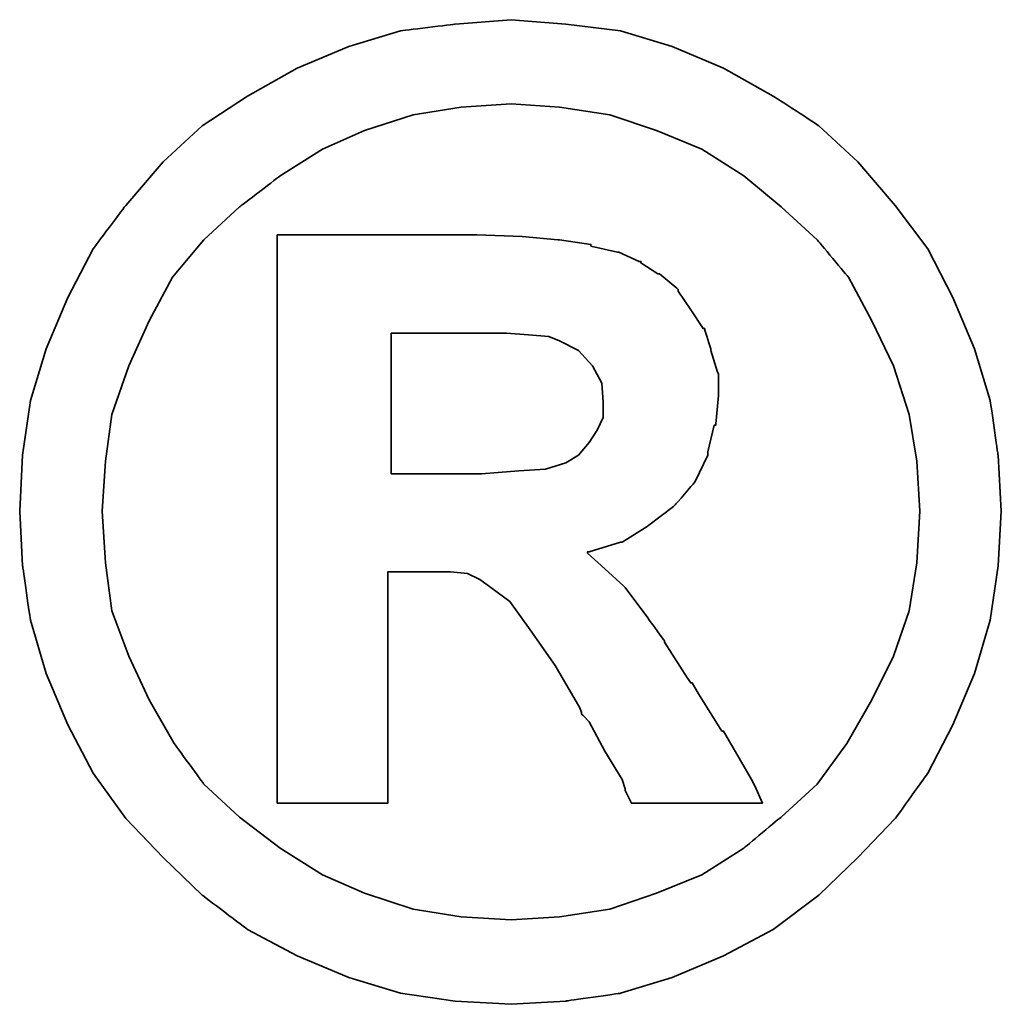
# Model space of a CAD drawing. Header units: millimetres. Extents: x 149 to 539, y -7 to 107.
# Tile 50 of 54: x 453.6 to 454.537, y 30.657 to 31.596. Entities that reach past the tile are written whole.
import ezdxf

# ---------------------------------------------------------------- set-up
doc = ezdxf.new("R2010")
doc.units = ezdxf.units.MM
doc.header["$LTSCALE"] = 0.1
doc.layers.add('DIM', color=4, linetype='CONTINUOUS')
doc.layers.add('layer 1', color=7, linetype='CONTINUOUS')

# ---------------------------------------------------------------- blocks, each defined once
blk = doc.blocks.new('TBI MOTION logo(完整正式版)')
at = {"layer": 'layer 1', "color": 22, "lineweight": 35}
for points, knots in [([(81.20634, 4.98624), (81.20634, 4.98624), (81.18649, 5.32862), (81.18649, 5.32862), (81.18649, 5.32862), (81.18649, 5.32862), (81.13886, 5.66206), (81.13886, 5.66206), (81.13886, 5.66206), (81.13886, 5.66206), (81.04359, 5.97764), (81.04359, 5.97764), (81.04359, 5.97764), (81.04359, 5.97764), (80.91061, 6.29124), (80.91061, 6.29124), (80.91061, 6.29124), (80.91061, 6.29124), (80.75778, 6.58697), (80.75778, 6.58697), (80.75778, 6.58697), (80.75778, 6.58697), (80.5593, 6.85294), (80.5593, 6.85294), (80.5593, 6.85294), (80.5593, 6.85294), (80.33105, 7.1189), (80.33105, 7.1189), (80.33105, 7.1189), (80.33105, 7.1189), (80.09287, 7.33921), (80.09287, 7.33921), (80.09287, 7.33921), (80.09287, 7.33921), (79.815, 7.51982), (79.815, 7.51982), (79.815, 7.51982), (79.815, 7.51982), (79.51133, 7.69051), (79.51133, 7.69051), (79.51133, 7.69051), (79.51133, 7.69051), (79.19773, 7.8235), (79.19773, 7.8235), (79.19773, 7.8235), (79.19773, 7.8235), (78.88215, 7.91877), (78.88215, 7.91877), (78.88215, 7.91877), (78.88215, 7.91877), (78.54871, 7.95846), (78.54871, 7.95846), (78.54871, 7.95846), (78.54871, 7.95846), (78.21526, 7.98625), (78.21526, 7.98625), (78.21526, 7.98625), (78.21526, 7.98625), (77.87388, 7.95846), (77.87388, 7.95846), (77.87388, 7.95846), (77.87388, 7.95846), (77.54044, 7.91877), (77.54044, 7.91877), (77.54044, 7.91877), (77.54044, 7.91877), (77.22485, 7.8235), (77.22485, 7.8235), (77.22485, 7.8235), (77.22485, 7.8235), (76.91027, 7.69051), (76.91027, 7.69051), (76.91027, 7.69051), (76.91027, 7.69051), (76.6056, 7.51982), (76.6056, 7.51982), (76.6056, 7.51982), (76.6056, 7.51982), (76.32972, 7.33921), (76.32972, 7.33921), (76.32972, 7.33921), (76.32972, 7.33921), (76.09154, 7.1189), (76.09154, 7.1189), (76.09154, 7.1189), (76.09154, 7.1189), (75.86329, 6.85294), (75.86329, 6.85294), (75.86329, 6.85294), (75.86329, 6.85294), (75.66382, 6.58697), (75.66382, 6.58697), (75.66382, 6.58697), (75.66382, 6.58697), (75.51099, 6.29124), (75.51099, 6.29124), (75.51099, 6.29124), (75.51099, 6.29124), (75.37702, 5.97764), (75.37702, 5.97764), (75.37702, 5.97764), (75.37702, 5.97764), (75.28175, 5.66206), (75.28175, 5.66206), (75.28175, 5.66206), (75.28175, 5.66206), (75.23411, 5.32862), (75.23411, 5.32862), (75.23411, 5.32862), (75.23411, 5.32862), (75.21625, 4.98624), (75.21625, 4.98624), (75.21625, 4.98624), (75.21625, 4.98624), (75.23411, 4.6528), (75.23411, 4.6528), (75.23411, 4.6528), (75.23411, 4.6528), (75.28175, 4.32035), (75.28175, 4.32035), (75.28175, 4.32035), (75.28175, 4.32035), (75.37702, 3.99583), (75.37702, 3.99583), (75.37702, 3.99583), (75.37702, 3.99583), (75.51099, 3.68224), (75.51099, 3.68224), (75.51099, 3.68224), (75.51099, 3.68224), (75.66382, 3.38749), (75.66382, 3.38749), (75.66382, 3.38749), (75.66382, 3.38749), (75.86329, 3.10963), (75.86329, 3.10963), (75.86329, 3.10963), (75.86329, 3.10963), (76.09154, 2.87145), (76.09154, 2.87145), (76.09154, 2.87145), (76.09154, 2.87145), (76.32972, 2.6432), (76.32972, 2.6432), (76.32972, 2.6432), (76.32972, 2.6432), (76.6056, 2.43381), (76.6056, 2.43381), (76.6056, 2.43381), (76.6056, 2.43381), (76.91027, 2.27205), (76.91027, 2.27205), (76.91027, 2.27205), (76.91027, 2.27205), (77.22485, 2.13906), (77.22485, 2.13906), (77.22485, 2.13906), (77.22485, 2.13906), (77.54044, 2.0438), (77.54044, 2.0438), (77.54044, 2.0438), (77.54044, 2.0438), (77.87388, 1.99616), (77.87388, 1.99616), (77.87388, 1.99616), (77.87388, 1.99616), (78.21526, 1.97631), (78.21526, 1.97631), (78.21526, 1.97631), (78.21526, 1.97631), (78.54871, 1.99616), (78.54871, 1.99616), (78.54871, 1.99616), (78.54871, 1.99616), (78.88215, 2.0438), (78.88215, 2.0438), (78.88215, 2.0438), (78.88215, 2.0438), (79.19773, 2.13906), (79.19773, 2.13906), (79.19773, 2.13906), (79.19773, 2.13906), (79.51133, 2.27205), (79.51133, 2.27205), (79.51133, 2.27205), (79.51133, 2.27205), (79.815, 2.43381), (79.815, 2.43381), (79.815, 2.43381), (79.815, 2.43381), (80.09287, 2.6432), (80.09287, 2.6432), (80.09287, 2.6432), (80.09287, 2.6432), (80.33105, 2.87145), (80.33105, 2.87145), (80.33105, 2.87145), (80.33105, 2.87145), (80.5593, 3.10963), (80.5593, 3.10963), (80.5593, 3.10963), (80.5593, 3.10963), (80.75778, 3.38749), (80.75778, 3.38749), (80.75778, 3.38749), (80.75778, 3.38749), (80.91061, 3.68224), (80.91061, 3.68224), (80.91061, 3.68224), (80.91061, 3.68224), (81.04359, 3.99583), (81.04359, 3.99583), (81.04359, 3.99583), (81.04359, 3.99583), (81.13886, 4.32035), (81.13886, 4.32035), (81.13886, 4.32035), (81.13886, 4.32035), (81.18649, 4.6528), (81.18649, 4.6528), (81.18649, 4.6528), (81.18649, 4.6528), (81.20634, 4.98624), (81.20634, 4.98624)], [0, 0, 0, 0, 0.0178571, 0.0178571, 0.0178571, 0.0178572, 0.0357143, 0.0357143, 0.0357143, 0.0357143, 0.0535714, 0.0535714, 0.0535714, 0.0535714, 0.0714286, 0.0714286, 0.0714286, 0.0714286, 0.0892857, 0.0892857, 0.0892857, 0.0892857, 0.1071429, 0.1071429, 0.1071429, 0.1071429, 0.125, 0.125, 0.125, 0.125, 0.1428571, 0.1428571, 0.1428571, 0.1428572, 0.1607143, 0.1607143, 0.1607143, 0.1607143, 0.1785714, 0.1785714, 0.1785714, 0.1785714, 0.1964286, 0.1964286, 0.1964286, 0.1964286, 0.2142857, 0.2142857, 0.2142857, 0.2142857, 0.2321429, 0.2321429, 0.2321429, 0.2321429, 0.25, 0.25, 0.25, 0.25, 0.2678571, 0.2678571, 0.2678571, 0.2678572, 0.2857143, 0.2857143, 0.2857143, 0.2857143, 0.3035714, 0.3035714, 0.3035714, 0.3035714, 0.3214286, 0.3214286, 0.3214286, 0.3214286, 0.3392857, 0.3392857, 0.3392857, 0.3392857, 0.3571429, 0.3571429, 0.3571429, 0.3571429, 0.375, 0.375, 0.375, 0.375, 0.3928571, 0.3928571, 0.3928571, 0.3928572, 0.4107143, 0.4107143, 0.4107143, 0.4107143, 0.4285714, 0.4285714, 0.4285714, 0.4285714, 0.4464286, 0.4464286, 0.4464286, 0.4464286, 0.4642857, 0.4642857, 0.4642857, 0.4642857, 0.4821429, 0.4821429, 0.4821429, 0.4821429, 0.5, 0.5, 0.5, 0.5, 0.5178571, 0.5178571, 0.5178571, 0.5178572, 0.5357143, 0.5357143, 0.5357143, 0.5357143, 0.5535714, 0.5535714, 0.5535714, 0.5535714, 0.5714286, 0.5714286, 0.5714286, 0.5714286, 0.5892857, 0.5892857, 0.5892857, 0.5892857, 0.6071429, 0.6071429, 0.6071429, 0.6071429, 0.625, 0.625, 0.625, 0.625, 0.6428571, 0.6428571, 0.6428571, 0.6428572, 0.6607143, 0.6607143, 0.6607143, 0.6607143, 0.6785714, 0.6785714, 0.6785714, 0.6785714, 0.6964286, 0.6964286, 0.6964286, 0.6964286, 0.7142857, 0.7142857, 0.7142857, 0.7142857, 0.7321429, 0.7321429, 0.7321429, 0.7321429, 0.75, 0.75, 0.75, 0.75, 0.7678571, 0.7678571, 0.7678571, 0.7678572, 0.7857143, 0.7857143, 0.7857143, 0.7857143, 0.8035714, 0.8035714, 0.8035714, 0.8035714, 0.8214286, 0.8214286, 0.8214286, 0.8214286, 0.8392857, 0.8392857, 0.8392857, 0.8392857, 0.8571429, 0.8571429, 0.8571429, 0.8571429, 0.875, 0.875, 0.875, 0.875, 0.8928571, 0.8928571, 0.8928571, 0.8928572, 0.9107143, 0.9107143, 0.9107143, 0.9107143, 0.9285714, 0.9285714, 0.9285714, 0.9285714, 0.9464286, 0.9464286, 0.9464286, 0.9464286, 0.9642857, 0.9642857, 0.9642857, 0.9642857, 0.9821429, 0.9821429, 0.9821429, 0.9821429, 1, 1, 1, 1]), ([(80.71014, 4.98624), (80.71014, 4.98624), (80.69129, 5.29091), (80.69129, 5.29091), (80.69129, 5.29091), (80.69129, 5.29091), (80.64464, 5.57672), (80.64464, 5.57672), (80.64464, 5.57672), (80.64464, 5.57672), (80.54937, 5.87245), (80.54937, 5.87245), (80.54937, 5.87245), (80.54937, 5.87245), (80.41639, 6.14833), (80.41639, 6.14833), (80.41639, 6.14833), (80.41639, 6.14833), (80.27349, 6.41429), (80.27349, 6.41429), (80.27349, 6.41429), (80.27349, 6.41429), (80.08295, 6.64255), (80.08295, 6.64255), (80.08295, 6.64255), (80.08295, 6.64255), (79.86264, 6.84301), (79.86264, 6.84301), (79.86264, 6.84301), (79.86264, 6.84301), (79.63439, 7.03355), (79.63439, 7.03355), (79.63439, 7.03355), (79.63439, 7.03355), (79.37835, 7.1963), (79.37835, 7.1963), (79.37835, 7.1963), (79.37835, 7.1963), (79.10246, 7.30944), (79.10246, 7.30944), (79.10246, 7.30944), (79.10246, 7.30944), (78.81665, 7.40471), (78.81665, 7.40471), (78.81665, 7.40471), (78.81665, 7.40471), (78.511, 7.45234), (78.511, 7.45234), (78.511, 7.45234), (78.511, 7.45234), (78.21526, 7.47219), (78.21526, 7.47219), (78.21526, 7.47219), (78.21526, 7.47219), (77.9106, 7.45234), (77.9106, 7.45234), (77.9106, 7.45234), (77.9106, 7.45234), (77.61685, 7.40471), (77.61685, 7.40471), (77.61685, 7.40471), (77.61685, 7.40471), (77.32012, 7.30944), (77.32012, 7.30944), (77.32012, 7.30944), (77.32012, 7.30944), (77.06309, 7.1963), (77.06309, 7.1963), (77.06309, 7.1963), (77.06309, 7.1963), (76.80606, 7.03355), (76.80606, 7.03355), (76.80606, 7.03355), (76.80606, 7.03355), (76.55797, 6.84301), (76.55797, 6.84301), (76.55797, 6.84301), (76.55797, 6.84301), (76.34063, 6.64255), (76.34063, 6.64255), (76.34063, 6.64255), (76.34063, 6.64255), (76.1491, 6.41429), (76.1491, 6.41429), (76.1491, 6.41429), (76.1491, 6.41429), (76.0062, 6.14833), (76.0062, 6.14833), (76.0062, 6.14833), (76.0062, 6.14833), (75.88314, 5.87245), (75.88314, 5.87245), (75.88314, 5.87245), (75.88314, 5.87245), (75.77794, 5.57672), (75.77794, 5.57672), (75.77794, 5.57672), (75.77794, 5.57672), (75.73924, 5.29091), (75.73924, 5.29091), (75.73924, 5.29091), (75.73924, 5.29091), (75.72039, 4.98624), (75.72039, 4.98624), (75.72039, 4.98624), (75.72039, 4.98624), (75.73924, 4.67165), (75.73924, 4.67165), (75.73924, 4.67165), (75.73924, 4.67165), (75.77794, 4.37791), (75.77794, 4.37791), (75.77794, 4.37791), (75.77794, 4.37791), (75.88314, 4.10102), (75.88314, 4.10102), (75.88314, 4.10102), (75.88314, 4.10102), (76.0062, 3.83407), (76.0062, 3.83407), (76.0062, 3.83407), (76.0062, 3.83407), (76.15902, 3.56811), (76.15902, 3.56811), (76.15902, 3.56811), (76.15902, 3.56811), (76.34063, 3.32001), (76.34063, 3.32001), (76.34063, 3.32001), (76.34063, 3.32001), (76.55797, 3.11955), (76.55797, 3.11955), (76.55797, 3.11955), (76.55797, 3.11955), (76.80606, 2.92901), (76.80606, 2.92901), (76.80606, 2.92901), (76.80606, 2.92901), (77.06309, 2.76725), (77.06309, 2.76725), (77.06309, 2.76725), (77.06309, 2.76725), (77.32012, 2.65412), (77.32012, 2.65412), (77.32012, 2.65412), (77.32012, 2.65412), (77.61685, 2.55786), (77.61685, 2.55786), (77.61685, 2.55786), (77.61685, 2.55786), (77.9106, 2.51022), (77.9106, 2.51022), (77.9106, 2.51022), (77.9106, 2.51022), (78.21526, 2.49137), (78.21526, 2.49137), (78.21526, 2.49137), (78.21526, 2.49137), (78.511, 2.51022), (78.511, 2.51022), (78.511, 2.51022), (78.511, 2.51022), (78.81665, 2.55786), (78.81665, 2.55786), (78.81665, 2.55786), (78.81665, 2.55786), (79.10246, 2.65412), (79.10246, 2.65412), (79.10246, 2.65412), (79.10246, 2.65412), (79.37835, 2.76725), (79.37835, 2.76725), (79.37835, 2.76725), (79.37835, 2.76725), (79.63439, 2.92901), (79.63439, 2.92901), (79.63439, 2.92901), (79.63439, 2.92901), (79.86264, 3.11955), (79.86264, 3.11955), (79.86264, 3.11955), (79.86264, 3.11955), (80.08295, 3.32001), (80.08295, 3.32001), (80.08295, 3.32001), (80.08295, 3.32001), (80.26356, 3.56811), (80.26356, 3.56811), (80.26356, 3.56811), (80.26356, 3.56811), (80.41639, 3.83407), (80.41639, 3.83407), (80.41639, 3.83407), (80.41639, 3.83407), (80.54937, 4.10102), (80.54937, 4.10102), (80.54937, 4.10102), (80.54937, 4.10102), (80.64464, 4.37791), (80.64464, 4.37791), (80.64464, 4.37791), (80.64464, 4.37791), (80.69129, 4.67165), (80.69129, 4.67165), (80.69129, 4.67165), (80.69129, 4.67165), (80.71014, 4.98624), (80.71014, 4.98624)], [0, 0, 0, 0, 0.0192308, 0.0192308, 0.0192308, 0.0192308, 0.0384615, 0.0384615, 0.0384615, 0.0384615, 0.0576923, 0.0576923, 0.0576923, 0.0576923, 0.0769231, 0.0769231, 0.0769231, 0.0769231, 0.0961538, 0.0961538, 0.0961538, 0.0961539, 0.1153846, 0.1153846, 0.1153846, 0.1153846, 0.1346154, 0.1346154, 0.1346154, 0.1346154, 0.1538462, 0.1538462, 0.1538462, 0.1538462, 0.1730769, 0.1730769, 0.1730769, 0.1730769, 0.1923077, 0.1923077, 0.1923077, 0.1923077, 0.2115385, 0.2115385, 0.2115385, 0.2115385, 0.2307692, 0.2307692, 0.2307692, 0.2307692, 0.25, 0.25, 0.25, 0.25, 0.2692308, 0.2692308, 0.2692308, 0.2692308, 0.2884615, 0.2884615, 0.2884615, 0.2884615, 0.3076923, 0.3076923, 0.3076923, 0.3076923, 0.3269231, 0.3269231, 0.3269231, 0.3269231, 0.3461538, 0.3461538, 0.3461538, 0.3461539, 0.3653846, 0.3653846, 0.3653846, 0.3653846, 0.3846154, 0.3846154, 0.3846154, 0.3846154, 0.4038462, 0.4038462, 0.4038462, 0.4038462, 0.4230769, 0.4230769, 0.4230769, 0.4230769, 0.4423077, 0.4423077, 0.4423077, 0.4423077, 0.4615385, 0.4615385, 0.4615385, 0.4615385, 0.4807692, 0.4807692, 0.4807692, 0.4807692, 0.5, 0.5, 0.5, 0.5, 0.5192308, 0.5192308, 0.5192308, 0.5192308, 0.5384615, 0.5384615, 0.5384615, 0.5384615, 0.5576923, 0.5576923, 0.5576923, 0.5576923, 0.5769231, 0.5769231, 0.5769231, 0.5769231, 0.5961538, 0.5961538, 0.5961538, 0.5961539, 0.6153846, 0.6153846, 0.6153846, 0.6153846, 0.6346154, 0.6346154, 0.6346154, 0.6346154, 0.6538462, 0.6538462, 0.6538462, 0.6538462, 0.6730769, 0.6730769, 0.6730769, 0.6730769, 0.6923077, 0.6923077, 0.6923077, 0.6923077, 0.7115385, 0.7115385, 0.7115385, 0.7115385, 0.7307692, 0.7307692, 0.7307692, 0.7307692, 0.75, 0.75, 0.75, 0.75, 0.7692308, 0.7692308, 0.7692308, 0.7692308, 0.7884615, 0.7884615, 0.7884615, 0.7884615, 0.8076923, 0.8076923, 0.8076923, 0.8076923, 0.8269231, 0.8269231, 0.8269231, 0.8269231, 0.8461538, 0.8461538, 0.8461538, 0.8461539, 0.8653846, 0.8653846, 0.8653846, 0.8653846, 0.8846154, 0.8846154, 0.8846154, 0.8846154, 0.9038462, 0.9038462, 0.9038462, 0.9038462, 0.9230769, 0.9230769, 0.9230769, 0.9230769, 0.9423077, 0.9423077, 0.9423077, 0.9423077, 0.9615385, 0.9615385, 0.9615385, 0.9615385, 0.9807692, 0.9807692, 0.9807692, 0.9807692, 1, 1, 1, 1]), ([(76.78721, 3.2823), (76.78721, 3.2823), (76.78721, 3.32001), (76.78721, 3.32001), (76.78721, 3.32001), (76.78721, 3.32001), (76.78721, 3.42422), (76.78721, 3.42422), (76.78721, 3.42422), (76.78721, 3.42422), (76.78721, 3.59689), (76.78721, 3.59689), (76.78721, 3.59689), (76.78721, 3.59689), (76.78721, 3.80529), (76.78721, 3.80529), (76.78721, 3.80529), (76.78721, 3.80529), (76.78721, 4.0524), (76.78721, 4.0524), (76.78721, 4.0524), (76.78721, 4.0524), (76.78721, 4.32035), (76.78721, 4.32035), (76.78721, 4.32035), (76.78721, 4.32035), (76.78721, 4.92868), (76.78721, 4.92868), (76.78721, 4.92868), (76.78721, 4.92868), (76.78721, 5.53801), (76.78721, 5.53801), (76.78721, 5.53801), (76.78721, 5.53801), (76.78721, 5.82482), (76.78721, 5.82482), (76.78721, 5.82482), (76.78721, 5.82482), (76.78721, 6.07291), (76.78721, 6.07291), (76.78721, 6.07291), (76.78721, 6.07291), (76.78721, 6.30017), (76.78721, 6.30017), (76.78721, 6.30017), (76.78721, 6.30017), (76.78721, 6.45399), (76.78721, 6.45399), (76.78721, 6.45399), (76.78721, 6.45399), (76.78721, 6.5572), (76.78721, 6.5572), (76.78721, 6.5572), (76.78721, 6.5572), (76.78721, 6.59689), (76.78721, 6.59689), (76.78721, 6.59689), (76.78721, 6.59689), (76.78721, 6.67232), (76.78721, 6.67232), (76.78721, 6.67232), (76.78721, 6.67232), (76.8537, 6.67232), (76.8537, 6.67232), (76.8537, 6.67232), (76.8537, 6.67232), (76.87355, 6.67232), (76.87355, 6.67232), (76.87355, 6.67232), (76.87355, 6.67232), (76.91027, 6.67232), (76.91027, 6.67232), (76.91027, 6.67232), (76.91027, 6.67232), (77.04424, 6.67232), (77.04424, 6.67232), (77.04424, 6.67232), (77.04424, 6.67232), (77.22485, 6.67232), (77.22485, 6.67232), (77.22485, 6.67232), (77.22485, 6.67232), (77.43524, 6.67232), (77.43524, 6.67232), (77.43524, 6.67232), (77.43524, 6.67232), (77.65357, 6.67232), (77.65357, 6.67232), (77.65357, 6.67232), (77.65357, 6.67232), (77.82625, 6.67232), (77.82625, 6.67232), (77.82625, 6.67232), (77.82625, 6.67232), (77.94037, 6.67232), (77.94037, 6.67232), (77.94037, 6.67232), (77.94037, 6.67232), (77.97709, 6.67232), (77.97709, 6.67232), (77.97709, 6.67232), (77.97709, 6.67232), (77.99694, 6.67232), (77.99694, 6.67232), (77.99694, 6.67232), (77.99694, 6.67232), (78.00686, 6.67232), (78.00686, 6.67232), (78.00686, 6.67232), (78.00686, 6.67232), (78.28275, 6.6624), (78.28275, 6.6624), (78.28275, 6.6624), (78.28275, 6.6624), (78.50107, 6.64255), (78.50107, 6.64255), (78.50107, 6.64255), (78.50107, 6.64255), (78.511, 6.64255), (78.511, 6.64255), (78.511, 6.64255), (78.511, 6.64255), (78.70154, 6.61476), (78.70154, 6.61476), (78.70154, 6.61476), (78.70154, 6.61476), (78.70154, 6.60483), (78.70154, 6.60483), (78.70154, 6.60483), (78.70154, 6.60483), (78.86429, 6.56713), (78.86429, 6.56713), (78.86429, 6.56713), (78.86429, 6.56713), (78.87223, 6.56713), (78.87223, 6.56713), (78.87223, 6.56713), (78.87223, 6.56713), (78.99727, 6.51056), (78.99727, 6.51056), (78.99727, 6.51056), (78.99727, 6.51056), (79.00719, 6.51056), (79.00719, 6.51056), (79.00719, 6.51056), (79.00719, 6.51056), (79.00719, 6.50162), (79.00719, 6.50162), (79.00719, 6.50162), (79.00719, 6.50162), (79.1104, 6.43415), (79.1104, 6.43415), (79.1104, 6.43415), (79.1104, 6.43415), (79.12132, 6.43415), (79.12132, 6.43415), (79.12132, 6.43415), (79.12132, 6.43415), (79.22552, 6.34781), (79.22552, 6.34781), (79.22552, 6.34781), (79.22552, 6.34781), (79.23544, 6.33888), (79.23544, 6.33888), (79.23544, 6.33888), (79.23544, 6.33888), (79.23544, 6.32895), (79.23544, 6.32895), (79.23544, 6.32895), (79.23544, 6.32895), (79.31087, 6.21483), (79.31087, 6.21483), (79.31087, 6.21483), (79.31087, 6.21483), (79.38629, 6.1007), (79.38629, 6.1007), (79.38629, 6.1007), (79.38629, 6.1007), (79.3972, 6.1007), (79.3972, 6.1007), (79.3972, 6.1007), (79.3972, 6.1007), (79.3972, 6.09078), (79.3972, 6.09078), (79.3972, 6.09078), (79.3972, 6.09078), (79.43392, 5.97764), (79.43392, 5.97764), (79.43392, 5.97764), (79.43392, 5.97764), (79.43392, 5.96772), (79.43392, 5.96772), (79.43392, 5.96772), (79.43392, 5.96772), (79.47362, 5.83474), (79.47362, 5.83474), (79.47362, 5.83474), (79.47362, 5.83474), (79.48156, 5.82482), (79.48156, 5.82482), (79.48156, 5.82482), (79.48156, 5.82482), (79.48156, 5.69977), (79.48156, 5.69977), (79.48156, 5.69977), (79.48156, 5.69977), (79.48156, 5.69183), (79.48156, 5.69183), (79.48156, 5.69183), (79.48156, 5.69183), (79.4637, 5.51915), (79.4637, 5.51915), (79.4637, 5.51915), (79.4637, 5.51915), (79.4637, 5.51122), (79.4637, 5.51122), (79.4637, 5.51122), (79.4637, 5.51122), (79.45377, 5.51122), (79.45377, 5.51122), (79.45377, 5.51122), (79.45377, 5.51122), (79.41507, 5.34847), (79.41507, 5.34847), (79.41507, 5.34847), (79.41507, 5.34847), (79.41507, 5.33854), (79.41507, 5.33854), (79.41507, 5.33854), (79.41507, 5.33854), (79.41507, 5.32862), (79.41507, 5.32862), (79.41507, 5.32862), (79.41507, 5.32862), (79.33865, 5.16785), (79.33865, 5.16785), (79.33865, 5.16785), (79.33865, 5.16785), (79.33071, 5.15693), (79.33071, 5.15693), (79.33071, 5.15693), (79.33071, 5.15693), (79.2156, 5.02495), (79.2156, 5.02495), (79.2156, 5.02495), (79.2156, 5.02495), (79.20567, 5.01502), (79.20567, 5.01502), (79.20567, 5.01502), (79.20567, 5.01502), (79.05483, 4.89991), (79.05483, 4.89991), (79.05483, 4.89991), (79.05483, 4.89991), (79.04491, 4.89197), (79.04491, 4.89197), (79.04491, 4.89197), (79.04491, 4.89197), (78.89208, 4.7967), (78.89208, 4.7967), (78.89208, 4.7967), (78.89208, 4.7967), (78.88215, 4.7967), (78.88215, 4.7967), (78.88215, 4.7967), (78.88215, 4.7967), (78.69161, 4.73913), (78.69161, 4.73913), (78.69161, 4.73913), (78.69161, 4.73913), (78.68169, 4.73913), (78.68169, 4.73913), (78.68169, 4.73913), (78.68169, 4.73913), (78.68169, 4.72921), (78.68169, 4.72921), (78.68169, 4.72921), (78.68169, 4.72921), (78.78688, 4.63394), (78.78688, 4.63394), (78.78688, 4.63394), (78.78688, 4.63394), (78.902, 4.52875), (78.902, 4.52875), (78.902, 4.52875), (78.902, 4.52875), (78.91093, 4.52081), (78.91093, 4.52081), (78.91093, 4.52081), (78.91093, 4.52081), (79.02506, 4.36798), (79.02506, 4.36798), (79.02506, 4.36798), (79.02506, 4.36798), (79.1501, 4.1953), (79.1501, 4.1953), (79.1501, 4.1953), (79.1501, 4.1953), (79.1501, 4.18736), (79.1501, 4.18736), (79.1501, 4.18736), (79.1501, 4.18736), (79.29201, 3.96705), (79.29201, 3.96705), (79.29201, 3.96705), (79.29201, 3.96705), (79.31087, 3.93828), (79.31087, 3.93828), (79.31087, 3.93828), (79.31087, 3.93828), (79.32079, 3.93828), (79.32079, 3.93828), (79.32079, 3.93828), (79.32079, 3.93828), (79.3585, 3.87178), (79.3585, 3.87178), (79.3585, 3.87178), (79.3585, 3.87178), (79.50141, 3.64353), (79.50141, 3.64353), (79.50141, 3.64353), (79.50141, 3.64353), (79.51133, 3.64353), (79.51133, 3.64353), (79.51133, 3.64353), (79.51133, 3.64353), (79.64431, 3.41528), (79.64431, 3.41528), (79.64431, 3.41528), (79.64431, 3.41528), (79.68202, 3.3478), (79.68202, 3.3478), (79.68202, 3.3478), (79.68202, 3.3478), (79.70187, 3.31009), (79.70187, 3.31009), (79.70187, 3.31009), (79.70187, 3.31009), (79.7495, 3.2049), (79.7495, 3.2049), (79.7495, 3.2049), (79.7495, 3.2049), (79.64431, 3.2049), (79.64431, 3.2049), (79.64431, 3.2049), (79.64431, 3.2049), (79.62546, 3.2049), (79.62546, 3.2049), (79.62546, 3.2049), (79.62546, 3.2049), (79.53912, 3.2049), (79.53912, 3.2049), (79.53912, 3.2049), (79.53912, 3.2049), (79.31087, 3.2049), (79.31087, 3.2049), (79.31087, 3.2049), (79.31087, 3.2049), (79.08262, 3.2049), (79.08262, 3.2049), (79.08262, 3.2049), (79.08262, 3.2049), (79.00719, 3.2049), (79.00719, 3.2049), (79.00719, 3.2049), (79.00719, 3.2049), (78.98735, 3.2049), (78.98735, 3.2049), (78.98735, 3.2049), (78.98735, 3.2049), (78.94964, 3.2049), (78.94964, 3.2049), (78.94964, 3.2049), (78.94964, 3.2049), (78.92979, 3.24459), (78.92979, 3.24459), (78.92979, 3.24459), (78.92979, 3.24459), (78.91093, 3.2823), (78.91093, 3.2823), (78.91093, 3.2823), (78.91093, 3.2823), (78.91093, 3.29223), (78.91093, 3.29223), (78.91093, 3.29223), (78.91093, 3.29223), (78.89208, 3.3478), (78.89208, 3.3478), (78.89208, 3.3478), (78.89208, 3.3478), (78.78688, 3.52048), (78.78688, 3.52048), (78.78688, 3.52048), (78.78688, 3.52048), (78.69161, 3.7001), (78.69161, 3.7001), (78.69161, 3.7001), (78.69161, 3.7001), (78.6539, 3.7388), (78.6539, 3.7388), (78.6539, 3.7388), (78.6539, 3.7388), (78.64398, 3.74873), (78.64398, 3.74873), (78.64398, 3.74873), (78.64398, 3.74873), (78.64398, 3.75766), (78.64398, 3.75766), (78.64398, 3.75766), (78.64398, 3.75766), (78.63405, 3.78644), (78.63405, 3.78644), (78.63405, 3.78644), (78.63405, 3.78644), (78.48321, 4.04347), (78.48321, 4.04347), (78.48321, 4.04347), (78.48321, 4.04347), (78.33038, 4.2618), (78.33038, 4.2618), (78.33038, 4.2618), (78.33038, 4.2618), (78.20732, 4.43447), (78.20732, 4.43447), (78.20732, 4.43447), (78.20732, 4.43447), (78.09221, 4.52081), (78.09221, 4.52081), (78.09221, 4.52081), (78.09221, 4.52081), (78.02472, 4.56845), (78.02472, 4.56845), (78.02472, 4.56845), (78.02472, 4.56845), (77.9493, 4.60616), (77.9493, 4.60616), (77.9493, 4.60616), (77.9493, 4.60616), (77.8451, 4.61608), (77.8451, 4.61608), (77.8451, 4.61608), (77.8451, 4.61608), (77.71113, 4.61608), (77.71113, 4.61608), (77.71113, 4.61608), (77.71113, 4.61608), (77.69128, 4.61608), (77.69128, 4.61608), (77.69128, 4.61608), (77.69128, 4.61608), (77.67342, 4.61608), (77.67342, 4.61608), (77.67342, 4.61608), (77.67342, 4.61608), (77.5583, 4.61608), (77.5583, 4.61608), (77.5583, 4.61608), (77.5583, 4.61608), (77.46303, 4.61608), (77.46303, 4.61608), (77.46303, 4.61608), (77.46303, 4.61608), (77.46303, 4.54761), (77.46303, 4.54761), (77.46303, 4.54761), (77.46303, 4.54761), (77.46303, 4.47318), (77.46303, 4.47318), (77.46303, 4.47318), (77.46303, 4.47318), (77.46303, 4.24294), (77.46303, 4.24294), (77.46303, 4.24294), (77.46303, 4.24294), (77.46303, 3.99583), (77.46303, 3.99583), (77.46303, 3.99583), (77.46303, 3.99583), (77.46303, 3.72888), (77.46303, 3.72888), (77.46303, 3.72888), (77.46303, 3.72888), (77.46303, 3.51055), (77.46303, 3.51055), (77.46303, 3.51055), (77.46303, 3.51055), (77.46303, 3.42422), (77.46303, 3.42422), (77.46303, 3.42422), (77.46303, 3.42422), (77.46303, 3.35773), (77.46303, 3.35773), (77.46303, 3.35773), (77.46303, 3.35773), (77.46303, 3.30017), (77.46303, 3.30017), (77.46303, 3.30017), (77.46303, 3.30017), (77.46303, 3.2823), (77.46303, 3.2823), (77.46303, 3.2823), (77.46303, 3.2823), (77.46303, 3.2049), (77.46303, 3.2049), (77.46303, 3.2049), (77.46303, 3.2049), (77.39753, 3.2049), (77.39753, 3.2049), (77.39753, 3.2049), (77.39753, 3.2049), (77.37768, 3.2049), (77.37768, 3.2049), (77.37768, 3.2049), (77.37768, 3.2049), (77.32012, 3.2049), (77.32012, 3.2049), (77.32012, 3.2049), (77.32012, 3.2049), (77.12165, 3.2049), (77.12165, 3.2049), (77.12165, 3.2049), (77.12165, 3.2049), (76.94897, 3.2049), (76.94897, 3.2049), (76.94897, 3.2049), (76.94897, 3.2049), (76.8924, 3.2049), (76.8924, 3.2049), (76.8924, 3.2049), (76.8924, 3.2049), (76.8537, 3.2049), (76.8537, 3.2049), (76.8537, 3.2049), (76.8537, 3.2049), (76.78721, 3.2049), (76.78721, 3.2049), (76.78721, 3.2049), (76.78721, 3.2049), (76.78721, 3.2823), (76.78721, 3.2823)], [0, 0, 0, 0, 0.0074074, 0.0074074, 0.0074074, 0.0074074, 0.0148148, 0.0148148, 0.0148148, 0.0148148, 0.0222222, 0.0222222, 0.0222222, 0.0222222, 0.0296296, 0.0296296, 0.0296296, 0.0296296, 0.037037, 0.037037, 0.037037, 0.037037, 0.0444444, 0.0444444, 0.0444444, 0.0444445, 0.0518519, 0.0518519, 0.0518519, 0.0518519, 0.0592593, 0.0592593, 0.0592593, 0.0592593, 0.0666667, 0.0666667, 0.0666667, 0.0666667, 0.0740741, 0.0740741, 0.0740741, 0.0740741, 0.0814815, 0.0814815, 0.0814815, 0.0814815, 0.0888889, 0.0888889, 0.0888889, 0.0888889, 0.0962963, 0.0962963, 0.0962963, 0.0962963, 0.1037037, 0.1037037, 0.1037037, 0.1037037, 0.1111111, 0.1111111, 0.1111111, 0.1111111, 0.1185185, 0.1185185, 0.1185185, 0.1185185, 0.1259259, 0.1259259, 0.1259259, 0.1259259, 0.1333333, 0.1333333, 0.1333333, 0.1333333, 0.1407407, 0.1407407, 0.1407407, 0.1407408, 0.1481481, 0.1481481, 0.1481481, 0.1481482, 0.1555556, 0.1555556, 0.1555556, 0.1555556, 0.162963, 0.162963, 0.162963, 0.162963, 0.1703704, 0.1703704, 0.1703704, 0.1703704, 0.1777778, 0.1777778, 0.1777778, 0.1777778, 0.1851852, 0.1851852, 0.1851852, 0.1851852, 0.1925926, 0.1925926, 0.1925926, 0.1925926, 0.2, 0.2, 0.2, 0.2, 0.2074074, 0.2074074, 0.2074074, 0.2074074, 0.2148148, 0.2148148, 0.2148148, 0.2148148, 0.2222222, 0.2222222, 0.2222222, 0.2222222, 0.2296296, 0.2296296, 0.2296296, 0.2296296, 0.237037, 0.237037, 0.237037, 0.237037, 0.2444444, 0.2444444, 0.2444444, 0.2444445, 0.2518519, 0.2518519, 0.2518519, 0.2518519, 0.2592593, 0.2592593, 0.2592593, 0.2592593, 0.2666667, 0.2666667, 0.2666667, 0.2666667, 0.2740741, 0.2740741, 0.2740741, 0.2740741, 0.2814815, 0.2814815, 0.2814815, 0.2814815, 0.2888889, 0.2888889, 0.2888889, 0.2888889, 0.2962963, 0.2962963, 0.2962963, 0.2962963, 0.3037037, 0.3037037, 0.3037037, 0.3037037, 0.3111111, 0.3111111, 0.3111111, 0.3111111, 0.3185185, 0.3185185, 0.3185185, 0.3185185, 0.3259259, 0.3259259, 0.3259259, 0.3259259, 0.3333333, 0.3333333, 0.3333333, 0.3333333, 0.3407407, 0.3407407, 0.3407407, 0.3407408, 0.3481481, 0.3481481, 0.3481481, 0.3481482, 0.3555556, 0.3555556, 0.3555556, 0.3555556, 0.362963, 0.362963, 0.362963, 0.362963, 0.3703704, 0.3703704, 0.3703704, 0.3703704, 0.3777778, 0.3777778, 0.3777778, 0.3777778, 0.3851852, 0.3851852, 0.3851852, 0.3851852, 0.3925926, 0.3925926, 0.3925926, 0.3925926, 0.4, 0.4, 0.4, 0.4, 0.4074074, 0.4074074, 0.4074074, 0.4074074, 0.4148148, 0.4148148, 0.4148148, 0.4148148, 0.4222222, 0.4222222, 0.4222222, 0.4222222, 0.4296296, 0.4296296, 0.4296296, 0.4296296, 0.437037, 0.437037, 0.437037, 0.437037, 0.4444444, 0.4444444, 0.4444444, 0.4444445, 0.4518519, 0.4518519, 0.4518519, 0.4518519, 0.4592593, 0.4592593, 0.4592593, 0.4592593, 0.4666667, 0.4666667, 0.4666667, 0.4666667, 0.4740741, 0.4740741, 0.4740741, 0.4740741, 0.4814815, 0.4814815, 0.4814815, 0.4814815, 0.4888889, 0.4888889, 0.4888889, 0.4888889, 0.4962963, 0.4962963, 0.4962963, 0.4962963, 0.5037037, 0.5037037, 0.5037037, 0.5037037, 0.5111111, 0.5111111, 0.5111111, 0.5111111, 0.5185185, 0.5185185, 0.5185185, 0.5185185, 0.5259259, 0.5259259, 0.5259259, 0.5259259, 0.5333333, 0.5333333, 0.5333333, 0.5333333, 0.5407407, 0.5407407, 0.5407407, 0.5407408, 0.5481481, 0.5481481, 0.5481481, 0.5481482, 0.5555556, 0.5555556, 0.5555556, 0.5555556, 0.562963, 0.562963, 0.562963, 0.562963, 0.5703704, 0.5703704, 0.5703704, 0.5703704, 0.5777778, 0.5777778, 0.5777778, 0.5777778, 0.5851852, 0.5851852, 0.5851852, 0.5851852, 0.5925926, 0.5925926, 0.5925926, 0.5925926, 0.6, 0.6, 0.6, 0.6, 0.6074074, 0.6074074, 0.6074074, 0.6074074, 0.6148148, 0.6148148, 0.6148148, 0.6148148, 0.6222222, 0.6222222, 0.6222222, 0.6222222, 0.6296296, 0.6296296, 0.6296296, 0.6296296, 0.637037, 0.637037, 0.637037, 0.637037, 0.6444444, 0.6444444, 0.6444444, 0.6444445, 0.6518519, 0.6518519, 0.6518519, 0.6518519, 0.6592593, 0.6592593, 0.6592593, 0.6592593, 0.6666667, 0.6666667, 0.6666667, 0.6666667, 0.6740741, 0.6740741, 0.6740741, 0.6740741, 0.6814815, 0.6814815, 0.6814815, 0.6814815, 0.6888889, 0.6888889, 0.6888889, 0.6888889, 0.6962963, 0.6962963, 0.6962963, 0.6962963, 0.7037037, 0.7037037, 0.7037037, 0.7037037, 0.7111111, 0.7111111, 0.7111111, 0.7111111, 0.7185185, 0.7185185, 0.7185185, 0.7185185, 0.7259259, 0.7259259, 0.7259259, 0.7259259, 0.7333333, 0.7333333, 0.7333333, 0.7333333, 0.7407407, 0.7407407, 0.7407407, 0.7407408, 0.7481481, 0.7481481, 0.7481481, 0.7481482, 0.7555556, 0.7555556, 0.7555556, 0.7555556, 0.762963, 0.762963, 0.762963, 0.762963, 0.7703704, 0.7703704, 0.7703704, 0.7703704, 0.7777778, 0.7777778, 0.7777778, 0.7777778, 0.7851852, 0.7851852, 0.7851852, 0.7851852, 0.7925926, 0.7925926, 0.7925926, 0.7925926, 0.8, 0.8, 0.8, 0.8, 0.8074074, 0.8074074, 0.8074074, 0.8074074, 0.8148148, 0.8148148, 0.8148148, 0.8148148, 0.8222222, 0.8222222, 0.8222222, 0.8222222, 0.8296296, 0.8296296, 0.8296296, 0.8296296, 0.837037, 0.837037, 0.837037, 0.837037, 0.8444444, 0.8444444, 0.8444444, 0.8444445, 0.8518519, 0.8518519, 0.8518519, 0.8518519, 0.8592593, 0.8592593, 0.8592593, 0.8592593, 0.8666667, 0.8666667, 0.8666667, 0.8666667, 0.8740741, 0.8740741, 0.8740741, 0.8740741, 0.8814815, 0.8814815, 0.8814815, 0.8814815, 0.8888889, 0.8888889, 0.8888889, 0.8888889, 0.8962963, 0.8962963, 0.8962963, 0.8962963, 0.9037037, 0.9037037, 0.9037037, 0.9037037, 0.9111111, 0.9111111, 0.9111111, 0.9111111, 0.9185185, 0.9185185, 0.9185185, 0.9185185, 0.9259259, 0.9259259, 0.9259259, 0.9259259, 0.9333333, 0.9333333, 0.9333333, 0.9333333, 0.9407407, 0.9407407, 0.9407407, 0.9407408, 0.9481481, 0.9481481, 0.9481481, 0.9481482, 0.9555556, 0.9555556, 0.9555556, 0.9555556, 0.962963, 0.962963, 0.962963, 0.962963, 0.9703704, 0.9703704, 0.9703704, 0.9703704, 0.9777778, 0.9777778, 0.9777778, 0.9777778, 0.9851852, 0.9851852, 0.9851852, 0.9851852, 0.9925926, 0.9925926, 0.9925926, 0.9925926, 1, 1, 1, 1]), ([(77.48288, 6.07291), (77.48288, 6.07291), (77.48288, 5.99551), (77.48288, 5.99551), (77.48288, 5.99551), (77.48288, 5.99551), (77.48288, 5.82482), (77.48288, 5.82482), (77.48288, 5.82482), (77.48288, 5.82482), (77.48288, 5.63328), (77.48288, 5.63328), (77.48288, 5.63328), (77.48288, 5.63328), (77.48288, 5.46358), (77.48288, 5.46358), (77.48288, 5.46358), (77.48288, 5.46358), (77.48288, 5.29091), (77.48288, 5.29091), (77.48288, 5.29091), (77.48288, 5.29091), (77.48288, 5.21449), (77.48288, 5.21449), (77.48288, 5.21449), (77.48288, 5.21449), (77.50074, 5.21449), (77.50074, 5.21449), (77.50074, 5.21449), (77.50074, 5.21449), (77.71113, 5.21449), (77.71113, 5.21449), (77.71113, 5.21449), (77.71113, 5.21449), (77.94037, 5.21449), (77.94037, 5.21449), (77.94037, 5.21449), (77.94037, 5.21449), (78.01579, 5.21449), (78.01579, 5.21449), (78.01579, 5.21449), (78.01579, 5.21449), (78.03465, 5.21449), (78.03465, 5.21449), (78.03465, 5.21449), (78.03465, 5.21449), (78.2629, 5.23335), (78.2629, 5.23335), (78.2629, 5.23335), (78.2629, 5.23335), (78.42565, 5.24327), (78.42565, 5.24327), (78.42565, 5.24327), (78.42565, 5.24327), (78.54871, 5.28098), (78.54871, 5.28098), (78.54871, 5.28098), (78.54871, 5.28098), (78.62611, 5.32862), (78.62611, 5.32862), (78.62611, 5.32862), (78.62611, 5.32862), (78.69161, 5.40503), (78.69161, 5.40503), (78.69161, 5.40503), (78.69161, 5.40503), (78.73925, 5.48145), (78.73925, 5.48145), (78.73925, 5.48145), (78.73925, 5.48145), (78.77696, 5.55885), (78.77696, 5.55885), (78.77696, 5.55885), (78.77696, 5.55885), (78.77696, 5.65214), (78.77696, 5.65214), (78.77696, 5.65214), (78.77696, 5.65214), (78.76902, 5.76726), (78.76902, 5.76726), (78.76902, 5.76726), (78.76902, 5.76726), (78.71146, 5.87245), (78.71146, 5.87245), (78.71146, 5.87245), (78.71146, 5.87245), (78.62611, 5.96772), (78.62611, 5.96772), (78.62611, 5.96772), (78.62611, 5.96772), (78.511, 6.02528), (78.511, 6.02528), (78.511, 6.02528), (78.511, 6.02528), (78.44451, 6.05306), (78.44451, 6.05306), (78.44451, 6.05306), (78.44451, 6.05306), (78.32046, 6.06299), (78.32046, 6.06299), (78.32046, 6.06299), (78.32046, 6.06299), (78.18748, 6.07291), (78.18748, 6.07291), (78.18748, 6.07291), (78.18748, 6.07291), (77.99694, 6.07291), (77.99694, 6.07291), (77.99694, 6.07291), (77.99694, 6.07291), (77.97709, 6.07291), (77.97709, 6.07291), (77.97709, 6.07291), (77.97709, 6.07291), (77.90167, 6.07291), (77.90167, 6.07291), (77.90167, 6.07291), (77.90167, 6.07291), (77.69128, 6.07291), (77.69128, 6.07291), (77.69128, 6.07291), (77.69128, 6.07291), (77.50074, 6.07291), (77.50074, 6.07291), (77.50074, 6.07291), (77.50074, 6.07291), (77.48288, 6.07291), (77.48288, 6.07291)], [0, 0, 0, 0, 0.03125, 0.03125, 0.03125, 0.03125, 0.0625, 0.0625, 0.0625, 0.0625, 0.09375, 0.09375, 0.09375, 0.09375, 0.125, 0.125, 0.125, 0.125, 0.15625, 0.15625, 0.15625, 0.15625, 0.1875, 0.1875, 0.1875, 0.1875, 0.21875, 0.21875, 0.21875, 0.21875, 0.25, 0.25, 0.25, 0.25, 0.28125, 0.28125, 0.28125, 0.28125, 0.3125, 0.3125, 0.3125, 0.3125, 0.34375, 0.34375, 0.34375, 0.34375, 0.375, 0.375, 0.375, 0.375, 0.40625, 0.40625, 0.40625, 0.40625, 0.4375, 0.4375, 0.4375, 0.4375, 0.46875, 0.46875, 0.46875, 0.46875, 0.5, 0.5, 0.5, 0.5, 0.53125, 0.53125, 0.53125, 0.53125, 0.5625, 0.5625, 0.5625, 0.5625, 0.59375, 0.59375, 0.59375, 0.59375, 0.625, 0.625, 0.625, 0.625, 0.65625, 0.65625, 0.65625, 0.65625, 0.6875, 0.6875, 0.6875, 0.6875, 0.71875, 0.71875, 0.71875, 0.71875, 0.75, 0.75, 0.75, 0.75, 0.78125, 0.78125, 0.78125, 0.78125, 0.8125, 0.8125, 0.8125, 0.8125, 0.84375, 0.84375, 0.84375, 0.84375, 0.875, 0.875, 0.875, 0.875, 0.90625, 0.90625, 0.90625, 0.90625, 0.9375, 0.9375, 0.9375, 0.9375, 0.96875, 0.96875, 0.96875, 0.96875, 1, 1, 1, 1])]:
    blk.add_open_spline(points, degree=3, knots=knots, dxfattribs=at)

msp = doc.modelspace()

# ---------------------------------------------------------------- block references
at = {"layer": 'DIM', "color": 7, "xscale": 0.1563722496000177, "yscale": 0.1563722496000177, "zscale": 0.1563722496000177}
msp.add_blockref('TBI MOTION logo(完整正式版)', (441.83872, 30.34754), dxfattribs=at)

doc.saveas('drawing.dxf')
